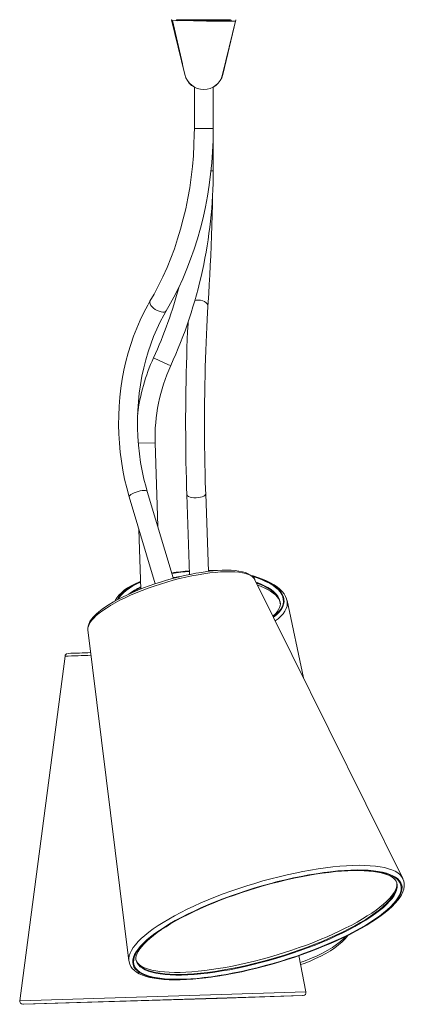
# Model space of a CAD drawing. Header units: millimetres. Extents: x -358 to 895, y -979 to 153.
# Tile 3 of 3: x 620 to 895, y -979 to -274. Entities that reach past the tile are written whole.
import ezdxf

# ---------------------------------------------------------------- set-up
doc = ezdxf.new("R2010")
doc.units = ezdxf.units.MM

msp = doc.modelspace()

# ---------------------------------------------------------------- linework, layer by layer
at = {"color": 7, "linetype": 'Continuous', "lineweight": 15}
for p, q in [((728.28, -274.06), (728.38, -274.03)), ((737.67, -313.31), (728.28, -274.06)), ((737.76, -313.29), (728.38, -274.03)), ((773.85, -275.43), (728.96, -274.68)), ((728.96, -274.68), (735.95, -305.71)), ((732.78, -274.06), (769.78, -274.06)), ((732.78, -274.56), (732.78, -274.06)), ((732.78, -274.56), (769.78, -274.56)), ((749.28, -274.56), (749.28, -275.02)), ((753.28, -275.09), (753.28, -274.56)), ((774.18, -274.03), (764.8, -313.29)), ((774.28, -274.06), (764.9, -313.31)), ((769.78, -274.56), (769.78, -274.06)), ((774.18, -274.03), (774.28, -274.06)), ((729.02, -274.97), (728.6, -274.97)), ((770.69, -275.13), (753.28, -275.06)), ((773.5, -275.14), (771.22, -275.13)), ((773.44, -275.43), (773.5, -275.14)), ((737.67, -313.31), (737.76, -313.29)), ((764.8, -313.29), (764.9, -313.31)), ((744.53, -322.32), (744.53, -351.92)), ((758.03, -382.22), (758.03, -322.32)), ((718.32, -636.68), (716.47, -576.86)), ((729.41, -673.65), (710.83, -611.7)), ((697.9, -615.58), (716.57, -677.81)), ((739.14, -613.87), (741.12, -671.18)), ((754.55, -668.98), (752.64, -613.41)), ((704.88, -638.86), (706.21, -681.58)), ((787.82, -674.8), (787.88, -674.92)), ((893.79, -888.78), (787.88, -674.92)), ((822.68, -745.19), (810.86, -689.8)), ((668.37, -710.77), (697.65, -947.61)), ((651.96, -729.68), (619.53, -976.24)), ((889.49, -891.84), (889.51, -891.91)), ((893.76, -888.71), (893.79, -888.78)), ((824.44, -969.9), (819.38, -943.98)), ((697.65, -947.61), (697.62, -947.42)), ((822.24, -972.64), (621.88, -978.84)), ((621.9, -978.85), (760.9, -974.7)), ((821.7, -972.66), (622.42, -978.82)), ((622.45, -978.83), (760.69, -974.7)), ((760.69, -974.7), (821.68, -972.66)), ((760.9, -974.7), (822.22, -972.65))]:
    msp.add_line(p, q, dxfattribs=at)
at = {"color": 8, "linetype": 'Continuous', "lineweight": 15}
for p, q in [((758.03, -351.92), (744.53, -351.92)), ((758.03, -382.22), (756.5, -382.22)), ((716.47, -576.86), (704.38, -577.22)), ((824.44, -969.9), (619.53, -976.24)), ((822.24, -972.64), (822.22, -972.65)), ((821.7, -972.66), (821.68, -972.66))]:
    msp.add_line(p, q, dxfattribs=at)
at = {"color": 7, "linetype": 'Continuous', "lineweight": 15, "flags": 128}
for points in [[(744.53, -351.92), (744.5, -355.97), (744.28, -363.71), (743.83, -371.44), (743.17, -379.13), (742.29, -386.78), (741.19, -394.37), (739.88, -401.89), (738.36, -409.32), (736.63, -416.66), (734.69, -423.89), (732.55, -430.99), (730.21, -437.97), (727.68, -444.8), (724.96, -451.48), (722.05, -457.99), (718.97, -464.33), (715.71, -470.48), (712.78, -475.58)], [(724.39, -482.47), (726.31, -479.16), (729.81, -472.76), (733.11, -466.18), (736.23, -459.42), (739.16, -452.49), (741.89, -445.41), (744.41, -438.18), (746.73, -430.83), (748.84, -423.35), (750.74, -415.76), (752.42, -408.07), (753.89, -400.3), (755.14, -392.45), (756.16, -384.54), (756.97, -376.58), (757.55, -368.59), (757.9, -360.56), (758.03, -352.95), (758.03, -351.92)], [(754.26, -479.49), (754.47, -476.26), (754.87, -469.97), (755.24, -463.49), (755.59, -456.84), (755.92, -450.02), (756.23, -443.05), (756.52, -435.93), (756.78, -428.69), (757.01, -421.32), (757.23, -413.84), (757.42, -406.27), (757.56, -399.46)], [(712.78, -475.58), (711.19, -478.32), (708.36, -483.61), (705.72, -489.09), (703.27, -494.73), (701.02, -500.53), (698.97, -506.47), (697.13, -512.54), (695.51, -518.73), (694.1, -525.01), (692.91, -531.39), (691.94, -537.83), (691.19, -544.33), (690.67, -550.87), (690.37, -557.44), (690.3, -564.02), (690.46, -570.6), (690.84, -577.16), (691.45, -583.69), (692.29, -590.17), (693.34, -596.59), (694.62, -602.93), (696.11, -609.18), (697.9, -615.58)], [(710.83, -611.7), (709.97, -608.71), (708.46, -602.88), (707.16, -596.95), (706.06, -590.92), (705.18, -584.83), (704.52, -578.67), (704.07, -572.48), (703.83, -566.26), (703.82, -560.03), (704.02, -553.8), (704.45, -547.61), (705.09, -541.45), (705.94, -535.34), (707.01, -529.31), (708.28, -523.36), (709.76, -517.52), (711.44, -511.79), (713.32, -506.2), (715.39, -500.76), (717.65, -495.47), (720.08, -490.36), (722.69, -485.44), (724.39, -482.47)], [(752.64, -613.41), (752.53, -610.31), (752.36, -604.33), (752.2, -598.24), (752.07, -592.07), (751.97, -585.82), (751.89, -579.52), (751.83, -573.18), (751.8, -566.81), (751.8, -560.42), (751.82, -554.05), (751.87, -547.7), (751.94, -541.38), (752.04, -535.12), (752.16, -528.92), (752.31, -522.81), (752.48, -516.8), (752.68, -510.9), (752.9, -505.13), (753.14, -499.5), (753.4, -494.04), (753.68, -488.74), (753.99, -483.63), (754.26, -479.49)], [(740.08, -490.29), (740, -491.71), (739.73, -497.22), (739.48, -502.89), (739.25, -508.69), (739.04, -514.63), (738.86, -520.68), (738.71, -526.82), (738.58, -533.06), (738.47, -539.36), (738.39, -545.72), (738.33, -552.12), (738.31, -558.55), (738.3, -564.98), (738.32, -571.41), (738.37, -577.82), (738.44, -584.19), (738.54, -590.51), (738.67, -596.77), (738.81, -602.94), (738.99, -609.02), (739.14, -613.87)], [(787.78, -674.76), (787.09, -673.67), (786.04, -672.55), (784.72, -671.54), (783.09, -670.64), (781.15, -669.86), (778.91, -669.23), (776.43, -668.74), (773.71, -668.39), (770.79, -668.18), (767.67, -668.11), (764.36, -668.17), (760.88, -668.35), (757.25, -668.67), (753.47, -669.1), (749.57, -669.66), (745.56, -670.33), (741.47, -671.11), (737.31, -672), (733.1, -673), (728.87, -674.09), (724.64, -675.28), (720.42, -676.55), (716.24, -677.91), (712.13, -679.34), (708.09, -680.84), (704.15, -682.39), (700.34, -684), (696.66, -685.65), (693.14, -687.34), (689.79, -689.06), (686.63, -690.8), (683.68, -692.56), (680.95, -694.32), (678.45, -696.09), (676.19, -697.85), (674.19, -699.62), (672.44, -701.38), (670.97, -703.14), (669.8, -704.92), (668.94, -706.7), (668.48, -708.26), (668.32, -709.74), (668.41, -710.77)], [(761.21, -668.34), (758.33, -668.2), (754.52, -668.12)], [(706.04, -676.16), (705.39, -676.41), (702.29, -677.8), (699.42, -679.27), (696.79, -680.83), (694.41, -682.47), (692.3, -684.19), (690.48, -685.99), (688.96, -687.86), (687.76, -689.78), (687.53, -690.31)], [(810.81, -689.76), (810.56, -688.66), (809.82, -686.84), (808.78, -685.07), (807.43, -683.33), (805.77, -681.65), (803.81, -680.02), (801.55, -678.48), (799.02, -677.03), (796.23, -675.67), (793.22, -674.41), (789.98, -673.26), (786.54, -672.22), (785.15, -671.87)], [(789.78, -678.76), (791.83, -679.51), (794.5, -680.65), (796.92, -681.87), (799.07, -683.13), (800.93, -684.44), (802.5, -685.77), (803.77, -687.11), (804.76, -688.45), (805.47, -689.79), (805.92, -691.13), (806.09, -692.48)], [(806.07, -692.03), (806.08, -692.06), (805.96, -693.52), (805.58, -694.86), (804.87, -696.35), (803.87, -697.82), (802.59, -699.28), (801.03, -700.72), (800.76, -700.93)], [(890.77, -902.55), (889.34, -904.6), (887.58, -906.72), (885.5, -908.89), (883.11, -911.1), (880.42, -913.36), (877.44, -915.64), (874.17, -917.95), (870.63, -920.27), (866.83, -922.59), (862.78, -924.92), (858.51, -927.23), (854.01, -929.52), (849.32, -931.79), (844.44, -934.02), (839.4, -936.21), (834.2, -938.35), (828.88, -940.44), (823.44, -942.45), (817.9, -944.4), (812.3, -946.27), (806.64, -948.05), (800.94, -949.74), (795.23, -951.33), (789.53, -952.82), (783.85, -954.2), (778.22, -955.46), (772.65, -956.61), (767.17, -957.64), (761.79, -958.54), (756.54, -959.32), (751.43, -959.96), (746.47, -960.47), (741.69, -960.84), (737.11, -961.08), (732.74, -961.17), (728.59, -961.14), (724.68, -960.96), (721.03, -960.65), (717.64, -960.2), (714.53, -959.61), (711.71, -958.9), (709.19, -958.05), (706.97, -957.08), (705.07, -955.98), (703.5, -954.76), (702.25, -953.43), (701.33, -951.99), (700.75, -950.44), (700.51, -948.8), (700.61, -947.05), (701.04, -945.22), (701.81, -943.31), (702.91, -941.32), (704.35, -939.27), (706.1, -937.15), (708.18, -934.98), (710.57, -932.77), (713.26, -930.51), (716.25, -928.23), (719.52, -925.93), (723.06, -923.61), (726.85, -921.28), (730.9, -918.96), (735.18, -916.64), (739.67, -914.35), (744.36, -912.08), (749.24, -909.85), (754.29, -907.66), (759.48, -905.52), (764.81, -903.44), (770.25, -901.42), (775.78, -899.47), (781.39, -897.61), (787.05, -895.82), (792.74, -894.14), (798.45, -892.54), (804.15, -891.05), (809.83, -889.67), (815.46, -888.41), (821.03, -887.26), (826.51, -886.23), (831.89, -885.33), (837.15, -884.56), (842.26, -883.91), (847.21, -883.41), (851.99, -883.03), (856.57, -882.8), (860.95, -882.7), (865.09, -882.74), (869, -882.91), (872.66, -883.23), (876.04, -883.68), (879.15, -884.26), (881.98, -884.98), (884.5, -885.82), (886.71, -886.8), (888.61, -887.89), (890.19, -889.11), (891.43, -890.44), (892.35, -891.88), (892.93, -893.43), (893.17, -895.08), (893.08, -896.82), (892.65, -898.65), (891.88, -900.56), (890.77, -902.55)], [(890.26, -902.65), (888.84, -904.7), (887.09, -906.8), (885.02, -908.96), (882.65, -911.16), (879.97, -913.4), (877, -915.68), (873.75, -917.97), (870.23, -920.28), (866.45, -922.59), (862.43, -924.9), (858.17, -927.2), (853.7, -929.48), (849.04, -931.74), (844.18, -933.96), (839.17, -936.14), (834, -938.26), (828.7, -940.34), (823.29, -942.34), (817.79, -944.28), (812.21, -946.13), (806.58, -947.91), (800.92, -949.59), (795.24, -951.17), (789.57, -952.65), (783.92, -954.02), (778.32, -955.28), (772.78, -956.43), (767.33, -957.45), (761.98, -958.34), (756.76, -959.11), (751.67, -959.75), (746.74, -960.26), (741.99, -960.63), (737.44, -960.86), (733.09, -960.96), (728.96, -960.92), (725.07, -960.75), (721.44, -960.44), (718.07, -959.99), (714.98, -959.41), (712.17, -958.7), (709.66, -957.85), (707.46, -956.89), (705.57, -955.8), (704, -954.59), (702.76, -953.26), (701.85, -951.83), (701.27, -950.29), (701.03, -948.65), (701.13, -946.92), (701.56, -945.1), (702.32, -943.2), (703.42, -941.22), (704.85, -939.17), (706.6, -937.07), (708.66, -934.91), (711.04, -932.71), (713.72, -930.47), (716.68, -928.2), (719.94, -925.9), (723.46, -923.6), (727.23, -921.28), (731.26, -918.97), (735.51, -916.67), (739.98, -914.39), (744.65, -912.14), (749.5, -909.91), (754.52, -907.74), (759.69, -905.61), (764.98, -903.54), (770.39, -901.53), (775.89, -899.59), (781.47, -897.74), (787.1, -895.97), (792.76, -894.29), (798.44, -892.7), (804.11, -891.22), (809.76, -889.85), (815.36, -888.59), (820.9, -887.45), (826.35, -886.43), (831.7, -885.53), (836.93, -884.76), (842.01, -884.12), (846.94, -883.61), (851.69, -883.24), (856.25, -883.01), (860.6, -882.91), (864.72, -882.95), (868.61, -883.12), (872.24, -883.44), (875.61, -883.88), (878.71, -884.46), (881.51, -885.18), (884.02, -886.02), (886.22, -886.99), (888.11, -888.08), (889.68, -889.29), (890.92, -890.61), (891.83, -892.04), (892.41, -893.58), (892.65, -895.22), (892.56, -896.95), (892.13, -898.78), (891.36, -900.68), (890.26, -902.65)], [(702.9, -947.65), (702.71, -946.6), (702.74, -945.37), (703, -944.07), (703.55, -942.54), (704.37, -940.93), (705.47, -939.23), (706.85, -937.44), (708.52, -935.58), (710.46, -933.64), (712.69, -931.65), (715.2, -929.61), (717.97, -927.52), (721.01, -925.41), (724.29, -923.27), (727.81, -921.12), (731.56, -918.97), (735.52, -916.82), (739.68, -914.68), (744.03, -912.55), (748.56, -910.46), (753.23, -908.4), (758.05, -906.38), (763, -904.4), (768.06, -902.48), (773.21, -900.62), (778.43, -898.83), (783.72, -897.11), (789.05, -895.47), (794.4, -893.91), (799.76, -892.44), (805.11, -891.07), (810.43, -889.79), (815.71, -888.62), (820.92, -887.55), (826.06, -886.58), (831.1, -885.74), (836.02, -885), (840.82, -884.38), (845.47, -883.89), (849.96, -883.51), (854.27, -883.25), (858.39, -883.11), (862.31, -883.1), (866.01, -883.2), (869.47, -883.43), (872.68, -883.76), (875.64, -884.21), (878.32, -884.76), (880.73, -885.42), (882.84, -886.16), (884.66, -886.98), (886.18, -887.86), (887.41, -888.79), (888.36, -889.76), (889.05, -890.78), (889.51, -891.89)], [(889.4, -891.68), (889.56, -892.65), (889.5, -893.89), (889.21, -895.2), (888.63, -896.73), (887.78, -898.35), (887.52, -898.79), (886.91, -899.71), (885.56, -901.48), (883.92, -903.34), (882, -905.27), (879.8, -907.26), (877.32, -909.3), (874.57, -911.38), (871.57, -913.49), (868.31, -915.62), (864.81, -917.77), (861.08, -919.93), (857.14, -922.08), (853, -924.22), (848.67, -926.34), (844.17, -928.44), (839.5, -930.51), (834.7, -932.53), (829.76, -934.51), (824.71, -936.44), (819.57, -938.3), (814.35, -940.1), (809.07, -941.83), (803.75, -943.48), (798.4, -945.04), (793.04, -946.52), (787.69, -947.91), (782.36, -949.2), (777.08, -950.38), (771.86, -951.46), (766.71, -952.44), (761.66, -953.3), (756.73, -954.04), (751.92, -954.67), (747.25, -955.18), (742.74, -955.57), (738.41, -955.84), (734.27, -955.99), (730.33, -956.02), (726.61, -955.92), (723.13, -955.71), (719.89, -955.39), (716.91, -954.95), (714.19, -954.41), (711.76, -953.77), (709.62, -953.03), (707.77, -952.22), (706.22, -951.34), (704.96, -950.42), (703.98, -949.45), (703.27, -948.44), (702.89, -947.57)], [(892.09, -901.65), (892.74, -900.55), (893.76, -898.43), (894.45, -896.35), (894.8, -894.34), (894.81, -892.42), (894.49, -890.62), (893.87, -888.94), (893.73, -888.7)], [(697.66, -947.36), (697.76, -948.34), (698.27, -950.06), (699.06, -951.67), (700.14, -953.14), (701.5, -954.51), (703.15, -955.77), (705.11, -956.92), (707.38, -957.94), (709.93, -958.84), (712.75, -959.59), (715.82, -960.21), (719.12, -960.7), (722.65, -961.05), (726.4, -961.27), (730.35, -961.36), (734.5, -961.32), (738.83, -961.16), (743.34, -960.87), (748, -960.45), (752.81, -959.92), (757.76, -959.26), (762.82, -958.49), (767.98, -957.6), (773.23, -956.6), (778.55, -955.49), (783.93, -954.28), (789.34, -952.96), (794.78, -951.55), (800.22, -950.04), (805.65, -948.44), (811.05, -946.76), (816.41, -945), (821.71, -943.17), (826.93, -941.27), (832.06, -939.31), (837.07, -937.29), (841.97, -935.23), (846.72, -933.12), (851.33, -930.97), (855.76, -928.79), (860.01, -926.58), (864.07, -924.36), (867.93, -922.12), (871.57, -919.88), (874.98, -917.63), (878.15, -915.39), (881.08, -913.15), (883.75, -910.93), (886.16, -908.72), (888.3, -906.53), (890.16, -904.36), (891.73, -902.2), (892.09, -901.65)], [(820.63, -950.41), (823.12, -949.53), (827.33, -947.89), (831.34, -946.16), (835.11, -944.34), (838.65, -942.44), (841.94, -940.47), (844.97, -938.42), (847.73, -936.3), (850.22, -934.11), (852.41, -931.87), (854.3, -929.57), (854.36, -929.47)], [(702.92, -947.8), (702.88, -947.67), (702.87, -947.6)]]:
    msp.add_lwpolyline(points, dxfattribs=at)
at = {"color": 8, "linetype": 'Continuous', "lineweight": 15, "flags": 128}
for points in [[(724.39, -482.47), (724.36, -482.51), (723.82, -483.02), (723, -483.31), (721.94, -483.37), (720.7, -483.19), (719.34, -482.79), (717.95, -482.19), (716.59, -481.42), (715.33, -480.51), (714.25, -479.53), (713.41, -478.52), (712.84, -477.54), (712.58, -476.64), (712.65, -475.87), (712.78, -475.58)], [(754.26, -479.49), (754.16, -478.52), (753.7, -477.54), (752.92, -476.64), (751.84, -475.87), (750.53, -475.26), (749.05, -474.86), (747.5, -474.69), (745.94, -474.75), (744.83, -474.94)], [(710.83, -611.7), (710.74, -611.52), (710.28, -611.21), (709.51, -611.04), (708.46, -611), (707.19, -611.11), (705.76, -611.35), (704.27, -611.72), (702.77, -612.19), (701.36, -612.74), (700.12, -613.33), (699.1, -613.95), (698.37, -614.54), (697.96, -615.09), (697.89, -615.56), (697.9, -615.58)], [(752.64, -613.41), (752.51, -613.95), (752.04, -614.54), (751.23, -615.09), (750.14, -615.56), (748.82, -615.93), (747.34, -616.17), (745.78, -616.28), (744.23, -616.24), (742.76, -616.07), (741.47, -615.76), (740.41, -615.34), (739.65, -614.83), (739.23, -614.25), (739.14, -613.87)], [(669.83, -705.71), (671.01, -704.07), (672.51, -702.37), (674.34, -700.62), (676.47, -698.82), (678.91, -697), (681.62, -695.16), (684.6, -693.31), (687.84, -691.46), (691.3, -689.63), (694.98, -687.81), (698.85, -686.03), (702.89, -684.3), (707.07, -682.62), (711.38, -681), (715.78, -679.45), (720.26, -677.98), (724.78, -676.61), (729.32, -675.33), (733.86, -674.16), (738.36, -673.09), (742.81, -672.15), (747.17, -671.33), (751.43, -670.63), (755.56, -670.07), (759.53, -669.64), (763.32, -669.35), (766.91, -669.2), (770.28, -669.19), (773.41, -669.32), (776.28, -669.59), (778.88, -670), (781.18, -670.54), (783.19, -671.21), (784.88, -672.01), (786.25, -672.94), (787.28, -673.99), (787.82, -674.8)], [(759.39, -668.43), (756.92, -668.34), (754.53, -668.3)], [(757.94, -668.54), (756.86, -668.51), (754.53, -668.47)], [(706.05, -676.48), (703.11, -677.8), (700.23, -679.29), (697.63, -680.86), (695.33, -682.48), (693.35, -684.17), (691.69, -685.89), (690.36, -687.66), (689.53, -689.1)], [(734.03, -672.71), (730.14, -673.28), (729.34, -673.42)], [(801.16, -701.74), (801.84, -701.23), (803.82, -699.55), (805.49, -697.82), (806.81, -696.06), (807.8, -694.27), (808.44, -692.47), (808.72, -690.66), (808.66, -688.87), (808.24, -687.09), (807.47, -685.33), (806.36, -683.62), (804.9, -681.95), (803.12, -680.35), (801.02, -678.81), (798.61, -677.34), (795.9, -675.96), (792.92, -674.68), (789.68, -673.49), (786.19, -672.42), (785.81, -672.31)], [(801.03, -701.48), (801.45, -701.16), (803.42, -699.49), (805.07, -697.78), (806.39, -696.03), (807.37, -694.25), (808, -692.46), (808.29, -690.67), (808.22, -688.89), (807.81, -687.12), (807.04, -685.38), (805.94, -683.68), (804.5, -682.03), (802.73, -680.43), (800.64, -678.9), (798.24, -677.45), (795.56, -676.08), (792.6, -674.8), (789.38, -673.63), (786.11, -672.61)], [(706.06, -676.72), (703.44, -677.91), (700.58, -679.38), (698, -680.94), (695.72, -682.55), (693.75, -684.22), (692.1, -685.94), (690.78, -687.69), (690.12, -688.81)], [(806.08, -692.04), (806.07, -691.97), (805.83, -690.22), (805.24, -688.49), (804.3, -686.8), (803.01, -685.15), (801.39, -683.55), (799.44, -682.02), (797.18, -680.56), (794.63, -679.19), (791.78, -677.9), (788.79, -676.76)], [(806.09, -692.49), (806.09, -692.43), (805.85, -690.68), (805.25, -688.95), (804.31, -687.25), (803.03, -685.6), (801.41, -684.01), (799.46, -682.48), (797.2, -681.02), (794.64, -679.64), (791.8, -678.36), (789.06, -677.3)], [(802.48, -704.4), (804.61, -702.8), (806.55, -701.06), (808.14, -699.27), (809.4, -697.46), (810.31, -695.62), (810.87, -693.77), (811.07, -691.92), (810.91, -690.08), (810.85, -689.77)], [(697.62, -947.42), (697.6, -946.01), (697.88, -944.2), (698.49, -942.3), (699.45, -940.32), (700.73, -938.27), (702.35, -936.16), (704.28, -933.99), (706.54, -931.77), (709.1, -929.5), (711.97, -927.21), (715.12, -924.88), (718.55, -922.54), (722.25, -920.19), (726.2, -917.83), (730.4, -915.48), (734.82, -913.14), (739.45, -910.83), (744.28, -908.54), (749.29, -906.3), (754.46, -904.09), (759.77, -901.95), (765.21, -899.86), (770.75, -897.84), (776.38, -895.89), (782.08, -894.03), (787.83, -892.25), (793.6, -890.57), (799.39, -888.98), (805.16, -887.5), (810.9, -886.14), (816.59, -884.88), (822.21, -883.75), (827.74, -882.74), (833.16, -881.85), (838.46, -881.1), (843.61, -880.48), (848.59, -879.99), (853.39, -879.64), (858, -879.42), (862.39, -879.35), (866.55, -879.41), (870.47, -879.61), (874.14, -879.95), (877.53, -880.42), (880.65, -881.03), (883.47, -881.77), (885.99, -882.64), (888.21, -883.64), (890.1, -884.76), (891.67, -886.01), (892.91, -887.36), (893.76, -888.71)], [(889.51, -891.91), (889.53, -891.97), (889.8, -893.6), (889.73, -895.31), (889.31, -897.12), (888.56, -899.01), (887.47, -900.98)], [(887.31, -900.45), (885.89, -902.49), (884.14, -904.59), (882.07, -906.74), (879.68, -908.93), (876.99, -911.17), (874, -913.43), (870.73, -915.72), (867.19, -918.02), (863.39, -920.32), (859.34, -922.62), (855.06, -924.91), (850.56, -927.17), (845.87, -929.41), (840.99, -931.61), (835.95, -933.77), (830.77, -935.87), (825.46, -937.92), (820.04, -939.89), (814.53, -941.79), (808.96, -943.61), (803.33, -945.34), (797.69, -946.97), (792.03, -948.5), (786.39, -949.93), (780.79, -951.24), (775.24, -952.44), (769.77, -953.52), (764.39, -954.47), (759.13, -955.29), (754, -955.99), (749.03, -956.55), (744.23, -956.97), (739.62, -957.25), (735.21, -957.4), (731.03, -957.41), (727.08, -957.27), (723.38, -957), (719.95, -956.6), (716.8, -956.05), (713.94, -955.37), (711.37, -954.56), (709.12, -953.63), (707.18, -952.56), (705.57, -951.38), (704.28, -950.08), (703.34, -948.66), (702.77, -947.27)], [(887.47, -900.98), (886.05, -903.02), (884.3, -905.11), (882.23, -907.27), (879.84, -909.46), (877.15, -911.7), (874.16, -913.96), (870.89, -916.25), (867.35, -918.55), (863.55, -920.85), (859.5, -923.15), (855.22, -925.43), (850.72, -927.7), (846.03, -929.94), (841.15, -932.14), (836.11, -934.3), (830.93, -936.4), (825.61, -938.44), (820.2, -940.42), (814.69, -942.32), (809.11, -944.14), (803.49, -945.86), (797.84, -947.5), (792.19, -949.03), (786.55, -950.46), (780.95, -951.77), (775.4, -952.97), (769.93, -954.05), (764.55, -955), (759.29, -955.82), (754.16, -956.51), (749.19, -957.07), (744.39, -957.5), (739.78, -957.78), (735.37, -957.93), (731.19, -957.93), (727.24, -957.8), (723.54, -957.53), (720.11, -957.12), (716.96, -956.58), (714.1, -955.9), (711.53, -955.09), (709.28, -954.15), (707.34, -953.09), (705.73, -951.91), (704.44, -950.6), (703.49, -949.19), (702.92, -947.8)], [(820.34, -948.89), (823.91, -947.62), (828.31, -945.89), (832.48, -944.08), (836.37, -942.17), (840, -940.19), (843.33, -938.14), (846.37, -936.02), (849.09, -933.85), (851.5, -931.62), (852.67, -930.39)], [(621.9, -978.85), (621.88, -978.84), (621.88, -978.84)], [(622.45, -978.83), (622.43, -978.83), (622.42, -978.82)]]:
    msp.add_lwpolyline(points, dxfattribs=at)
at = {"color": 7, "linetype": 'Continuous', "lineweight": 15}
for centre, radius, start, end in [((732.78, -275.56), 1.5, 90, 146.02791), ((732.78, -275.56), 1, 90, 124.24022), ((769.78, -275.56), 1.5, 6.41607, 90), ((769.78, -275.56), 1, 10.14645, 90), ((751.28, -310.06), 14, 193.4439, 346.5561), ((751.28, -310.06), 13.9, 193.4439, 346.5561), ((423.25, -382.23), 334.78, 335.39048, 0.00121), ((427.29, -383.84), 316.93, 335.35105, 345.16466), ((838.61, -572.63), 135.64, 155.33021, 173.14841), ((839.83, -573.03), 123.42, 155.39069, 181.77411), ((750.48, -799.5), 131.26, 94.12765, 99.70358), ((654.16, -729.87), 2.17, 99.37826, 174.87998), ((717.54, -2296.4), 1569.99, 91.72101, 92.31305), ((822.19, -970.38), 2.27, 275.27652, 12.84205), ((621.8, -976.56), 2.28, 171.39035, 268.1101)]:
    msp.add_arc(centre, radius, start, end, dxfattribs=at)
at = {"color": 8, "linetype": 'Continuous', "lineweight": 15}
for centre, radius, start, end in [((765.76, -422.18), 106.52, 241.75497, 249.02105), ((752.21, -812.52), 144.19, 94.44427, 99.50042), ((752.18, -811.57), 143.07, 94.4628, 99.54028), ((723.56, -719.25), 42.82, 113.97492, 127.3657), ((725.63, -723.59), 47.2, 114.3429, 123.61578), ((676.04, -710.25), 7.69, 143.83897, 183.90804), ((722.17, -2466.7), 1738.44, 91.69898, 92.31446), ((876.35, -892.86), 13.34, 325.27595, 355.57743)]:
    msp.add_arc(centre, radius, start, end, dxfattribs=at)

doc.saveas('drawing.dxf')
